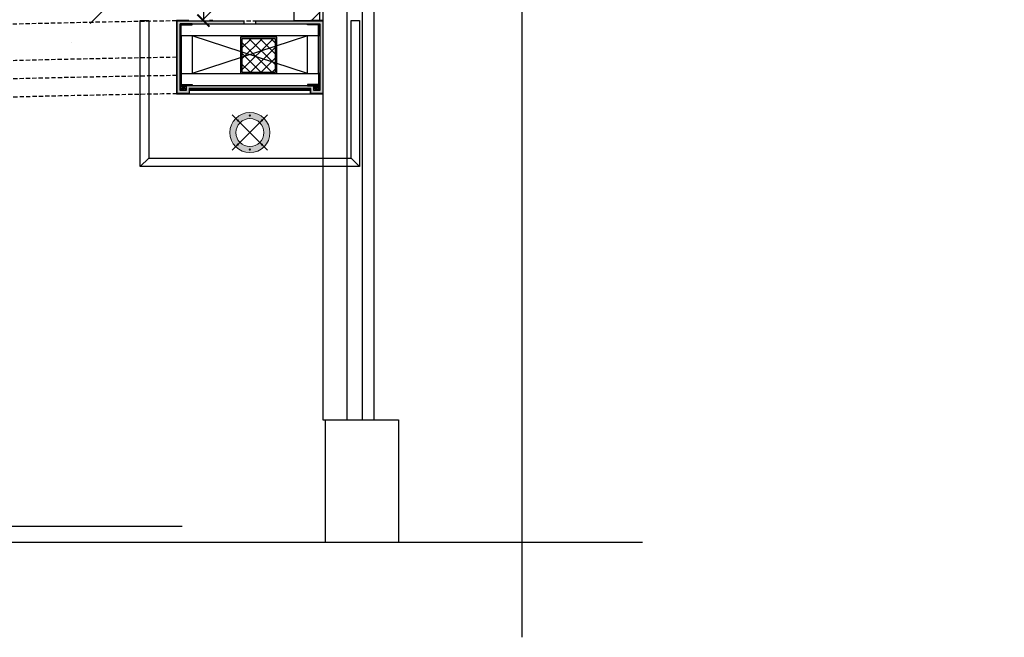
# Model space of a CAD drawing. Header units: millimetres. Extents: x 0 to 2243864, y 0 to 1237228.
# Tile 13 of 30: x 1055062 to 1059114, y 1106925 to 1109468. Entities that reach past the tile are written whole.
import ezdxf

# ---------------------------------------------------------------- set-up
doc = ezdxf.new("R2010")
doc.units = ezdxf.units.MM
doc.header["$LTSCALE"] = 7
doc.linetypes.add('( Hidden )', pattern=[0.375, 0.25, -0.125])
for name, color, linetype, lineweight in [('A1-LIGHT FIXTURES', 255, 'Continuous', 9), ('A3-DIM', 4, 'Continuous', 13), ('Falsceiling', 4, 'Continuous', 13), ('PD_FIXTURE', 21, 'Continuous', 25), ('TEXT-PP', 7, 'Continuous', 0)]:
    doc.layers.add(name, color=color, linetype=linetype, lineweight=lineweight)
doc.layers.add('PD_BASE', color=8, linetype='Continuous')
doc.layers.add('PD_DIMENSION', color=201, linetype='Continuous')
doc.styles.get("Standard").update_dxf_attribs({"font": 'arial.ttf'})
doc.dimstyles.new('MM', dxfattribs={"dimtxt": 75, "dimasz": 50, "dimexe": 25, "dimexo": 50, "dimgap": 25, "dimtad": 1, "dimdec": 0, "dimrnd": 5, "dimtxsty": 'Standard', "dimblk": 'ARCHTICK', "dimcen": 2.5, "dimadec": 0, "dimazin": 0, "dimtfac": 1, "dimtdec": 0, "dimtmove": 0, "dimatfit": 3, "dimfxl": 1, "dimarcsym": 0})

# ---------------------------------------------------------------- blocks, each defined once
blk = doc.blocks.new('_ARCHTICK')
at = {"color": 0, "linetype": 'ByBlock', "const_width": 0.15}
blk.add_lwpolyline([(-0.5, -0.5), (0.5, 0.5)], dxfattribs=at)
blk = doc.blocks.new('*D191')
at = {"layer": 'Defpoints', "color": 0, "transparency": 16777216}
for p in [(1055499.3, 1109995.7), (1055807.3, 1109464.4), (1055818.1, 1109464.4)]:
    blk.add_point(p, dxfattribs=at)
at = {"layer": 'PD_DIMENSION', "color": 0, "lineweight": -2, "ltscale": 45, "transparency": 16777216}
for p, q in [((1055549.3, 1109995.7), (1055843.1, 1109995.7)), ((1055818.1, 1109995.7), (1055818.1, 1109464.4)), ((1055857.3, 1109464.4), (1055843.1, 1109464.4))]:
    blk.add_line(p, q, dxfattribs=at)
at = {"layer": 'PD_DIMENSION', "color": 0, "lineweight": -2, "transparency": 16777216, "xscale": 50, "yscale": 50, "zscale": 50}
for p, rotation in [((1055818.1, 1109995.7), 90), ((1055818.1, 1109464.4), 270)]:
    blk.add_blockref('_ARCHTICK', p, dxfattribs=dict(at, rotation=rotation))
at = {"layer": 'PD_DIMENSION', "color": 0, "transparency": 16777216, "insert": (1055754.7, 1109730.1), "char_height": 75, "attachment_point": 5, "rotation": 90}
blk.add_mtext('530', dxfattribs=at)
blk = doc.blocks.new('L1')
at = {"layer": 'A1-LIGHT FIXTURES'}
h = blk.add_hatch(color=251, dxfattribs=at)
h.dxf.hatch_style = 1
edge = h.paths.add_edge_path(flags=17)
edge.add_arc((0, 0), 57.5, -45, 315)
edge = h.paths.add_edge_path()
edge.add_arc((0, 0), 82.5, -45, 315)
at = {"layer": 'A1-LIGHT FIXTURES', "color": 251}
for p, q in [((0, 102.5), (0, -102.5)), ((102.5, 0), (-102.5, 0))]:
    blk.add_line(p, q, dxfattribs=at)
for radius in [82.5, 57.5]:
    blk.add_circle((0, 0), radius, dxfattribs=at)
at = {"layer": 'A3-DIM', "color": 251}
for p, q in [((-0.1, 70.1), (-1.5, 70.1)), ((-0.1, 69.9), (-1.5, 69.9)), ((-0.1, 71.5), (-0.1, 70.1)), ((-0.1, 69.9), (-0.1, 68.5)), ((0.1, 71.5), (0.1, 70.1)), ((1.5, 70.1), (0.1, 70.1)), ((0.1, 69.9), (0.1, 68.5)), ((1.5, 69.9), (0.1, 69.9)), ((49.4, 49.6), (48, 49.6)), ((49.4, 49.4), (48, 49.4)), ((49.4, 51), (49.4, 49.6)), ((49.4, 49.4), (49.4, 48)), ((49.6, 51), (49.6, 49.6)), ((51, 49.6), (49.6, 49.6)), ((49.6, 49.4), (49.6, 48)), ((51, 49.4), (49.6, 49.4)), ((-71.5, 0.1), (-70.1, 0.1)), ((-70.1, 0.1), (-70.1, 1.5)), ((-69.9, 0.1), (-69.9, 1.5)), ((-69.9, 0.1), (-68.5, 0.1)), ((69.9, 0.1), (68.5, 0.1)), ((69.9, 1.5), (69.9, 0.1)), ((70.1, 1.5), (70.1, 0.1)), ((71.5, 0.1), (70.1, 0.1)), ((-71.5, -0.1), (-70.1, -0.1)), ((-70.1, -1.5), (-70.1, -0.1)), ((-69.9, -0.1), (-68.5, -0.1)), ((-69.9, -1.5), (-69.9, -0.1)), ((69.9, -0.1), (68.5, -0.1)), ((69.9, -0.1), (69.9, -1.5)), ((71.5, -0.1), (70.1, -0.1)), ((70.1, -0.1), (70.1, -1.5)), ((-49.6, -49.4), (-51, -49.4)), ((-49.6, -49.6), (-51, -49.6)), ((-49.6, -48), (-49.6, -49.4)), ((-49.6, -49.6), (-49.6, -51)), ((-49.4, -48), (-49.4, -49.4)), ((-48, -49.4), (-49.4, -49.4)), ((-49.4, -49.6), (-49.4, -51)), ((-48, -49.6), (-49.4, -49.6)), ((-1.5, -69.9), (-0.1, -69.9)), ((-1.5, -70.1), (-0.1, -70.1)), ((-0.1, -69.9), (-0.1, -68.5)), ((-0.1, -71.5), (-0.1, -70.1)), ((0.1, -69.9), (0.1, -68.5)), ((0.1, -69.9), (1.5, -69.9)), ((0.1, -70.1), (1.5, -70.1)), ((0.1, -71.5), (0.1, -70.1))]:
    blk.add_line(p, q, dxfattribs=at)
for centre in [(0, 70), (49.5, 49.5), (-70, 0), (70, 0), (-49.5, -49.5), (0, -70)]:
    blk.add_circle(centre, 2.5, dxfattribs=at)
for centre, start, end in [((0, 70), 93.8226, 176.1774), ((0, 70), 183.8226, 266.1774), ((0, 70), 3.8226, 86.1774), ((0, 70), 273.8226, 356.1774), ((49.5, 49.5), 93.8226, 176.1774), ((49.5, 49.5), 183.8226, 266.1774), ((49.5, 49.5), 3.8226, 86.1774), ((49.5, 49.5), 273.8226, 356.1774), ((-70, 0), 93.8226, 176.1774), ((-70, 0), 3.8226, 86.1774), ((70, 0), 93.8226, 176.1774), ((70, 0), 3.8226, 86.1774), ((-70, 0), 183.8226, 266.1774), ((-70, 0), 273.8226, 356.1774), ((70, 0), 183.8226, 266.1774), ((70, 0), 273.8226, 356.1774), ((-49.5, -49.5), 93.8226, 176.1774), ((-49.5, -49.5), 183.8226, 266.1774), ((-49.5, -49.5), 3.8226, 86.1774), ((-49.5, -49.5), 273.8226, 356.1774), ((0, -70), 93.8226, 176.1774), ((0, -70), 183.8226, 266.1774), ((0, -70), 3.8226, 86.1774), ((0, -70), 273.8226, 356.1774)]:
    blk.add_arc(centre, 1.5, start, end, dxfattribs=at)
blk = doc.blocks.new('SEATING PLAN LAYOUT')
at = {"layer": 'PD_BASE'}
h = blk.add_hatch(color=251, dxfattribs=at)
h.dxf.hatch_style = 1
h.paths.add_polyline_path([(1055756.8, 1213735.8), (1055754.8, 1213735.8), (1055754.8, 1213723.8), (1055705.8, 1213723.8), (1055705.8, 1214022.8), (1055754.3, 1214022.8), (1055754.3, 1214024.8), (1055703.8, 1214024.8), (1055703.8, 1213721.8), (1055756.8, 1213721.8)])
h = blk.add_hatch(dxfattribs=at)
h.set_pattern_fill('GOST_WOOD', color=251, angle=90)
h.set_pattern_definition([(180, (1181174.063, 7201513.308), (5e-11, 6), [10, -2]), (180, (1181176.063, 7201515.308), (5e-11, 6), [6, -1.5, 3, -1.5]), (180, (1181179.063, 7201517.308), (5e-11, 6), [10, -2])])
h.paths.add_polyline_path([(1056292.8, 1213735.8), (1056267.8, 1213735.8), (1056267.8, 1213755.8), (1055742.8, 1213755.8), (1055742.8, 1213735.8), (1055717.8, 1213735.8), (1055717.8, 1214010.8), (1056292.8, 1214010.8)], flags=16)
h.paths.add_polyline_path([(1056029.3, 1214022.8), (1056029.3, 1214010.8), (1055981.3, 1214010.8), (1055981.3, 1214022.8), (1055705.8, 1214022.8), (1055705.8, 1213723.8), (1055754.8, 1213723.8), (1055754.8, 1213743.8), (1056255.8, 1213743.8), (1056255.8, 1213723.8), (1056304.8, 1213723.8), (1056304.8, 1214022.8)])
at = {"layer": 'PD_BASE', "lineweight": 0, "transparency": 33554623}
h = blk.add_hatch(color=251, dxfattribs=at)
h.dxf.hatch_style = 1
edge = h.paths.add_edge_path()
edge.add_line((1055767.8, 1214010.8), (1055719.8, 1214010.8))
edge.add_arc((1055719.8, 1214008.8), 2, 90, 180)
edge.add_line((1055717.8, 1214008.8), (1055717.8, 1213960.8))
edge.add_line((1055717.8, 1213960.8), (1055722.8, 1213960.8))
edge.add_line((1055722.8, 1213960.8), (1055722.8, 1214005.8))
edge.add_line((1055722.8, 1214005.8), (1055767.8, 1214005.8))
edge.add_line((1055767.8, 1214005.8), (1055767.8, 1214010.8))
h = blk.add_hatch(color=251, dxfattribs=at)
h.dxf.hatch_style = 1
edge = h.paths.add_edge_path()
edge.add_line((1056242.8, 1214010.8), (1056290.8, 1214010.8))
edge.add_arc((1056290.8, 1214008.8), 2, 0, 90, ccw=False)
edge.add_line((1056292.8, 1214008.8), (1056292.8, 1213960.8))
edge.add_line((1056292.8, 1213960.8), (1056287.8, 1213960.8))
edge.add_line((1056287.8, 1213960.8), (1056287.8, 1214005.8))
edge.add_line((1056287.8, 1214005.8), (1056242.8, 1214005.8))
edge.add_line((1056242.8, 1214005.8), (1056242.8, 1214010.8))
at = {"layer": 'PD_BASE'}
h = blk.add_hatch(color=251, dxfattribs=at)
h.dxf.hatch_style = 1
h.paths.add_polyline_path([(1056255.8, 1213735.8), (1056253.8, 1213735.8), (1056253.8, 1213721.8), (1056306.8, 1213721.8), (1056306.8, 1214024.8), (1056256.3, 1214024.8), (1056256.3, 1214022.8), (1056304.8, 1214022.8), (1056304.8, 1213723.8), (1056255.8, 1213723.8)])
h = blk.add_hatch(dxfattribs=at)
h.set_pattern_fill('ANSI37', color=251, scale=10)
h.set_pattern_definition([(45, (0, 17364.35), (-22.4506403, 22.4506403), []), (135, (0, 17364.35), (-22.4506403, -22.4506403), [])])
h.paths.add_polyline_path([(1056110.8, 1213949.4), (1055972.8, 1213949.4), (1055972.8, 1213893.9), (1056005.3, 1213883.3), (1056110.8, 1213917.7)])
h.paths.add_polyline_path([(1056110.8, 1213917.7), (1056005.3, 1213883.3), (1056110.8, 1213848.9)])
h.paths.add_polyline_path([(1055972.8, 1213893.9), (1055972.8, 1213872.7), (1056005.3, 1213883.3)])
h.paths.add_polyline_path([(1056005.3, 1213883.3), (1055972.8, 1213872.7), (1055972.8, 1213811.4), (1056110.8, 1213811.4), (1056110.8, 1213848.9)])
at = {"layer": 'PD_BASE', "lineweight": 0, "transparency": 33554623}
h = blk.add_hatch(color=251, dxfattribs=at)
h.dxf.hatch_style = 1
edge = h.paths.add_edge_path()
edge.add_line((1055767.8, 1213755.8), (1055719.8, 1213755.8))
edge.add_arc((1055719.8, 1213757.8), 2, 180, 270, ccw=False)
edge.add_line((1055717.8, 1213757.8), (1055717.8, 1213805.8))
edge.add_line((1055717.8, 1213805.8), (1055722.8, 1213805.8))
edge.add_line((1055722.8, 1213805.8), (1055722.8, 1213760.8))
edge.add_line((1055722.8, 1213760.8), (1055767.8, 1213760.8))
edge.add_line((1055767.8, 1213760.8), (1055767.8, 1213755.8))
h = blk.add_hatch(color=251, dxfattribs=at)
h.dxf.hatch_style = 1
edge = h.paths.add_edge_path()
edge.add_line((1056242.8, 1213755.8), (1056290.8, 1213755.8))
edge.add_arc((1056290.8, 1213757.8), 2, 270, 360)
edge.add_line((1056292.8, 1213757.8), (1056292.8, 1213805.8))
edge.add_line((1056292.8, 1213805.8), (1056287.8, 1213805.8))
edge.add_line((1056287.8, 1213805.8), (1056287.8, 1213760.8))
edge.add_line((1056287.8, 1213760.8), (1056242.8, 1213760.8))
edge.add_line((1056242.8, 1213760.8), (1056242.8, 1213755.8))
at = {"layer": 'PD_BASE'}
h = blk.add_hatch(dxfattribs=at)
h.set_pattern_fill('GOST_WOOD', color=251, scale=1.5, angle=180)
h.set_pattern_definition([(270, (1181174.063, 7201513.308), (-9, 8e-11), [15, -3]), (270, (1181171.063, 7201516.308), (-9, 8e-11), [9, -2.25, 4.5, -2.25]), (270, (1181168.063, 7201520.808), (-9, 8e-11), [15, -3])])
h.paths.add_polyline_path([(1055742.8, 1213755.8), (1055742.8, 1213735.8), (1055717.8, 1213735.8), (1055717.8, 1213755.8)])
h = blk.add_hatch(color=251, dxfattribs=at)
h.dxf.hatch_style = 1
h.paths.add_polyline_path([(1056253.8, 1213735.8), (1056255.8, 1213735.8), (1056255.8, 1213743.8), (1055754.8, 1213743.8), (1055754.8, 1213735.8), (1055756.8, 1213735.8), (1055756.8, 1213741.8), (1056253.8, 1213741.8)])
h = blk.add_hatch(dxfattribs=at)
h.set_pattern_fill('ANSI36', color=251, scale=10)
h.set_pattern_definition([(45, (1181174.0632, 7201513.3081), (0.66291260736, 2.43067956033), [3.125, -0.625, 0, -0.625])])
h.paths.add_polyline_path([(1056253.8, 1213735.8), (1055756.8, 1213735.8), (1055756.8, 1213741.8), (1056253.8, 1213741.8)])
h = blk.add_hatch(dxfattribs=at)
h.set_pattern_fill('GOST_WOOD', color=251, scale=1.5, angle=180)
h.set_pattern_definition([(270, (1423228.99, 1193647.74), (-9, 8e-11), [15, -3]), (270, (1423225.99, 1193650.74), (-9, 8e-11), [9, -2.25, 4.5, -2.25]), (270, (1423222.99, 1193655.24), (-9, 8e-11), [15, -3])])
h.paths.add_polyline_path([(1056292.8, 1213755.8), (1056292.8, 1213735.8), (1056267.8, 1213735.8), (1056267.8, 1213755.8)])
at = {"layer": 'PD_BASE', "color": 251}
for p, q in [((1056304.8, 1217847, -999001.4), (1056304.8, 1212380.1, -999001.4)), ((1056404.8, 1217847, -999001.4), (1056404.8, 1212380.1, -999001.4)), ((1056466.8, 1217847, -999001.4), (1056466.8, 1212380.1, -999001.4)), ((1056514.8, 1217847, -999001.4), (1056514.8, 1212380.1, -999001.4)), ((1055981.3, 1214010.8), (1055981.3, 1214022.8)), ((1056029.3, 1214010.8), (1056029.3, 1214022.8)), ((1056242.8, 1213805.8), (1055767.8, 1213960.8)), ((1056242.8, 1213960.8), (1055767.8, 1213805.8)), ((1055756.8, 1213735.8), (1055754.8, 1213735.8)), ((1055756.8, 1213721.8), (1056253.8, 1213721.8)), ((1056253.8, 1213735.8), (1056255.8, 1213735.8)), ((1055553.8, 1213422.6), (1055588.8, 1213457.6)), ((1056421.8, 1213457.6), (1056456.8, 1213422.6)), ((1056304.8, 1212380.1, -999001.4), (1056616.8, 1212380.1, -999001.4)), ((1056314.8, 1212380.1), (1056314.8, 1211876.5)), ((1056616.8, 1212380.1), (1056616.8, 1211876.5))]:
    blk.add_line(p, q, dxfattribs=at)
blk.add_lwpolyline([(1057124.4, 1218322), (1057124.4, 1215142.8), (1056796.9, 1215042.2), (1057421.8, 1214845.2), (1057124.4, 1214677.8), (1057124.4, 1211484.6)], dxfattribs=at)
blk.add_lwpolyline([(1056293.6, 1217558.7), (1056186.6, 1217558.7), (1056186.6, 1214024.8), (1056293.6, 1214024.8)], close=True, dxfattribs=at)
at = {"layer": 'PD_BASE', "color": 251, "linetype": '( Hidden )', "ltscale": 10, "elevation": 0}
for points in [[(1042302.2, 1212516.9, -0.002641), (1043029.7, 1212666.4), (1043619.8, 1212781.8, -0.013583), (1047388.7, 1213396.5), (1047984.9, 1213474.6, -0.027537), (1055703, 1214022.8), (1056304.8, 1214022.8)], [(1048004.1, 1213325.8, -0.027531), (1055704.1, 1213872.8)], [(1048014, 1213251.5, -0.027527), (1055704.7, 1213797.8)]]:
    blk.add_lwpolyline(points, format="xyb", dxfattribs=at)
at = {"layer": 'PD_BASE', "color": 251, "elevation": 0}
for points in [[(1056456.8, 1214024.8), (1056456.8, 1213422.6), (1055553.8, 1213422.6), (1055553.8, 1214024.8), (1055588.8, 1214024.8), (1055588.8, 1213457.6), (1056421.8, 1213457.6), (1056421.8, 1214024.8)], [(1056292.8, 1213735.8), (1056267.8, 1213735.8), (1056267.8, 1213755.8), (1055742.8, 1213755.8), (1055742.8, 1213735.8), (1055717.8, 1213735.8), (1055717.8, 1214010.8), (1056292.8, 1214010.8)], [(1056292.8, 1213755.8), (1055717.8, 1213755.8), (1055717.8, 1214010.8), (1056292.8, 1214010.8)], [(1055966.8, 1213805.4), (1056116.8, 1213805.4), (1056116.8, 1213955.4), (1055966.8, 1213955.4)], [(1055972.8, 1213811.4), (1056110.8, 1213811.4), (1056110.8, 1213949.4), (1055972.8, 1213949.4)]]:
    blk.add_lwpolyline(points, close=True, dxfattribs=at)
at = {"layer": 'PD_BASE', "color": 251}
for points, elevation in [([(1055754.3, 1214024.8), (1055703.8, 1214024.8), (1055703.8, 1213721.8), (1055756.8, 1213721.8), (1055756.8, 1213741.8), (1056253.8, 1213741.8), (1056253.8, 1213721.8), (1056306.8, 1213721.8), (1056306.8, 1214024.8), (1056256.3, 1214024.8), (1056256.3, 1214022.8), (1056304.8, 1214022.8), (1056304.8, 1213723.8), (1056255.8, 1213723.8), (1056255.8, 1213743.8), (1055754.8, 1213743.8), (1055754.8, 1213723.8), (1055705.8, 1213723.8), (1055705.8, 1214022.8), (1055754.3, 1214022.8), (1055754.3, 1214024.8)], 0), ([(1056029.3, 1214022.8), (1056304.8, 1214022.8), (1056304.8, 1213723.8), (1056255.8, 1213723.8), (1056255.8, 1213743.8), (1055754.8, 1213743.8), (1055754.8, 1213723.8), (1055705.8, 1213723.8), (1055705.8, 1214022.8), (1055981.3, 1214022.8)], 0), ([(1056287.8, 1213805.8), (1056287.8, 1213960.8), (1055722.8, 1213960.8), (1055722.8, 1213805.8), (1056287.8, 1213805.8)], 0), ([(1055767.8, 1213960.8), (1055767.8, 1213805.8)], 0), ([(1056242.8, 1213805.8), (1056242.8, 1213960.8)], 0), ([(1055742.8, 1213755.8), (1055742.8, 1213735.8), (1055717.8, 1213735.8), (1055717.8, 1213755.8), (1055742.8, 1213755.8)], 0), ([(1056292.8, 1213755.8), (1056292.8, 1213735.8), (1056267.8, 1213735.8), (1056267.8, 1213755.8), (1056292.8, 1213755.8)], 0), ([(1041961.2, 1211876.5), (1049704.6, 1211876.5), (1049805.2, 1211549), (1050002.2, 1212173.8), (1050169.6, 1211876.5), (1057621.3, 1211876.5)], -999001.4)]:
    blk.add_lwpolyline(points, dxfattribs=dict(at, elevation=elevation))
at = {"layer": 'PD_BASE', "color": 251, "elevation": 0}
for points in [[(1055767.8, 1214010.8), (1055719.8, 1214010.8, 0.414214), (1055717.8, 1214008.8), (1055717.8, 1213960.8), (1055722.8, 1213960.8), (1055722.8, 1214005.8), (1055767.8, 1214005.8), (1055767.8, 1214010.8)], [(1056242.8, 1214010.8), (1056290.8, 1214010.8, -0.414214), (1056292.8, 1214008.8), (1056292.8, 1213960.8), (1056287.8, 1213960.8), (1056287.8, 1214005.8), (1056242.8, 1214005.8), (1056242.8, 1214010.8)], [(1055767.8, 1213755.8), (1055719.8, 1213755.8, -0.414214), (1055717.8, 1213757.8), (1055717.8, 1213805.8), (1055722.8, 1213805.8), (1055722.8, 1213760.8), (1055767.8, 1213760.8), (1055767.8, 1213755.8)], [(1056242.8, 1213755.8), (1056290.8, 1213755.8, 0.414214), (1056292.8, 1213757.8), (1056292.8, 1213805.8), (1056287.8, 1213805.8), (1056287.8, 1213760.8), (1056242.8, 1213760.8), (1056242.8, 1213755.8)]]:
    blk.add_lwpolyline(points, format="xyb", dxfattribs=at)
at = {"layer": 'PD_BASE', "color": 251, "ltscale": 0.001, "elevation": 0}
blk.add_lwpolyline([(1056253.8, 1213735.8), (1055756.8, 1213735.8), (1055756.8, 1213741.8), (1056253.8, 1213741.8)], close=True, dxfattribs=at)
at = {"layer": 'PD_BASE', "color": 251, "linetype": '( Hidden )', "ltscale": 10}
blk.add_arc((1056817, 1143731.6), 70000, 90.909977, 97.216873, dxfattribs=at)
at = {"layer": 'PD_BASE', "color": 251, "rotation": 45.00000000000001}
blk.add_blockref('L1', (1056005.3, 1213562.8), dxfattribs=at)
blk = doc.blocks.new('*D279')
at = {"layer": 'Defpoints', "color": 0, "ltscale": 45, "transparency": 16777216}
for p in [(1055499.3, 1109995.7, -2386503.3), (1055807.3, 1109464.4), (1055818.1, 1109464.4)]:
    blk.add_point(p, dxfattribs=at)
at = {"layer": 'PD_DIMENSION', "color": 0, "lineweight": -2, "ltscale": 45, "transparency": 16777216}
for p, q in [((1055549.3, 1109995.7), (1055843.1, 1109995.7)), ((1055818.1, 1109995.7), (1055818.1, 1109464.4)), ((1055857.3, 1109464.4), (1055843.1, 1109464.4))]:
    blk.add_line(p, q, dxfattribs=at)
at = {"layer": 'PD_DIMENSION', "color": 0, "lineweight": -2, "ltscale": 45, "transparency": 16777216, "xscale": 50, "yscale": 50, "zscale": 50}
for p, rotation in [((1055818.1, 1109995.7), 90), ((1055818.1, 1109464.4), 270)]:
    blk.add_blockref('_ARCHTICK', p, dxfattribs=dict(at, rotation=rotation))
at = {"layer": 'PD_DIMENSION', "color": 0, "ltscale": 45, "transparency": 16777216, "insert": (1055754.7, 1109730), "char_height": 75, "attachment_point": 5, "rotation": 90}
blk.add_mtext('530', dxfattribs=at)

msp = doc.modelspace()

# ---------------------------------------------------------------- linework, layer by layer
at = {"layer": 'PD_FIXTURE'}
msp.add_line((1046056, 1107383.3, -999001.4), (1055731, 1107383.3, -499500.7), dxfattribs=at)

# ---------------------------------------------------------------- texts
at = {"layer": 'TEXT-PP', "insert": (1047509.6, 1109683.8), "char_height": 80, "width": 2200.251, "attachment_point": 1, "bg_fill": 2}
msp.add_mtext('\\pi824.62463;{\\fTimes New Roman|b0|i0|c0|p34;CONTROL \\P\\pi758.58281;FROM DB/\\C5;B1 }', dxfattribs=at)

# ---------------------------------------------------------------- next in the draw order: texts
at = {"layer": 'TEXT-PP', "insert": (1049870.2, 1109649, -922094.1), "char_height": 80, "width": 2200.251, "attachment_point": 1, "bg_fill": 2}
msp.add_mtext('\\pi824.62463;{\\fTimes New Roman|b0|i0|c0|p34;CONTROL \\P\\pi750.56551;FROM DB/\\C32;Y2}', dxfattribs=at)

# ---------------------------------------------------------------- next in the draw order: dimensions: what is measured, and where the dimension line sits
at = {"layer": 'PD_DIMENSION', "ltscale": 45}
dim = msp.add_linear_dim(base=(1055818.1, 1109464.4), p1=(1055499.3, 1109995.7, -2386503.3), p2=(1055807.3, 1109464.4), angle=90, dimstyle='MM', dxfattribs=at)
dim.commit()
dim.dimension.update_dxf_attribs({"geometry": '*D191', "text_midpoint": (1055754.7, 1109730.1)})

# ---------------------------------------------------------------- next in the draw order: texts
at = {"layer": 'TEXT-PP', "insert": (1052373.2, 1109649, -922094.1), "char_height": 80, "width": 2200.251, "attachment_point": 1, "bg_fill": 2}
msp.add_mtext('\\pi824.62463;{\\fTimes New Roman|b0|i0|c0|p34;CONTROL \\P\\pi756.27568;FROM DB/\\C1;R3}', dxfattribs=at)

# ---------------------------------------------------------------- next in the draw order: hatches: boundary and pattern name
at = {"layer": 'Falsceiling'}
h = msp.add_hatch(dxfattribs=at)
h.set_pattern_fill('ANSI31', color=256, scale=100)
h.set_pattern_definition([(45, (-77086, -87194.1), (-224.5064, 224.5064), [])])
edge = h.paths.add_edge_path()
edge.add_line((1056309, 1109465.5), (1056309, 1112999.5))
edge.add_line((1056309, 1112999.5), (1044680.9, 1112999.7))
edge.add_line((1044680.9, 1112999.7), (1044680.4, 1110999.2))
edge.add_line((1044680.4, 1110999.2), (1045121, 1110999.1))
edge.add_line((1045121, 1110999.1), (1045121, 1110796.3))
edge.add_line((1045121, 1110796.3), (1045123.3, 1108492.2))
edge.add_arc((1056723.1, 1039942.2), 69524.6, 90.34123, 99.604427, ccw=False)
h.paths.add_polyline_path([(1046826.7, 1111648.9), (1054351.7, 1111648.9), (1054351.7, 1109748.9), (1046826.7, 1109748.9)], flags=16)

# ---------------------------------------------------------------- next in the draw order: block references
at = {"layer": 'PD_BASE', "color": 251}
msp.add_blockref('SEATING PLAN LAYOUT', (4.2, -104559.3), dxfattribs=at)

# ---------------------------------------------------------------- next in the draw order: dimensions: what is measured, and where the dimension line sits
at = {"layer": 'PD_DIMENSION', "ltscale": 45}
dim = msp.add_linear_dim(base=(1055818.1, 1109464.4), p1=(1055499.3, 1109995.7, -2386503.3), p2=(1055807.3, 1109464.4), angle=90, dimstyle='MM', override={"dimtxt": 75}, dxfattribs=at)
dim.commit()
dim.dimension.update_dxf_attribs({"geometry": '*D279', "text_midpoint": (1055754.7, 1109730)})

doc.saveas('drawing.dxf')
